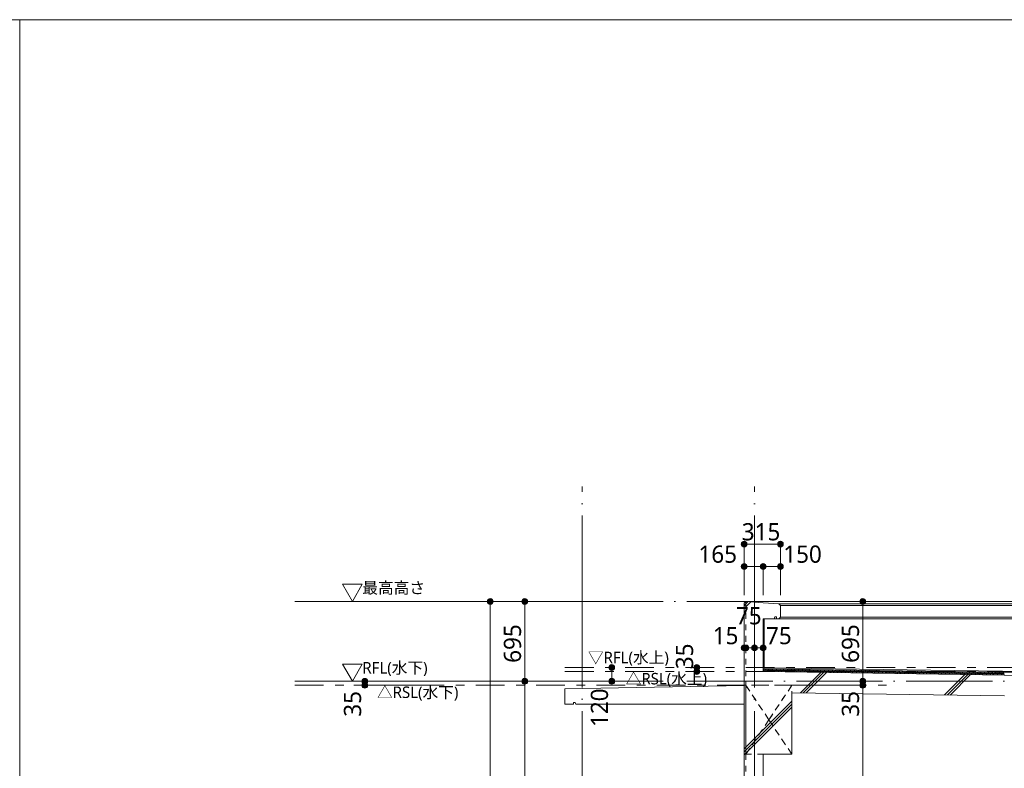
# Model space of a CAD drawing. Header units: millimetres. Extents: x 0 to 841, y 0 to 1188.
# Tile 27 of 98: x 421 to 592, y 449 to 579. Entities that reach past the tile are written whole.
import ezdxf
from ezdxf.xclip import XClip

# ---------------------------------------------------------------- set-up
doc = ezdxf.new("R2010")
doc.units = ezdxf.units.MM
doc.header["$MEASUREMENT"] = 0
doc.header["$XCLIPFRAME"] = 0
for name, pattern in [('Wipeout_Contour', [1000, 0, -1000]), ('二倍長一点鎖線', [10.5, 5, -2, 1.5, -2]), ('通り芯', [19, 15, -2, 0, -2]), ('ＪＷ点線１', [2, 1, -1])]:
    doc.linetypes.add(name, pattern=pattern)
for name, color, linetype, lineweight in [('0_ペン_番号__25', 7, 'Continuous', 15), ('0_ペン_番号__46', 7, 'Continuous', 13), ('壁-躯体_ペン_番号__141', 7, 'Continuous', 15), ('壁-躯体_ペン_番号__25', 7, 'Continuous', 15), ('壁-躯体_ペン_番号__27', 7, 'Continuous', 15), ('壁-躯体_ペン_番号__41', 7, 'Continuous', 13), ('寸法_ペン_番号__45', 7, 'Continuous', 13), ('寸法_ペン_番号__46', 7, 'Continuous', 13), ('屋根_ペン_番号__141', 7, 'Continuous', 15), ('梁_ペン_番号__30', 7, 'Continuous', 15), ('梁_ペン_番号__41', 7, 'Continuous', 13), ('解答用紙_1_01_2図中枠・表題欄_ペン_番号__7', 7, 'Continuous', 18), ('通り芯_ペン_番号__139', 8, 'Continuous', 5)]:
    doc.layers.add(name, color=color, linetype=linetype, lineweight=lineweight)
for name, color, linetype in [('壁-躯体', 7, 'Continuous'), ('寸法', 7, 'Continuous'), ('屋根', 7, 'Continuous'), ('梁', 7, 'Continuous')]:
    doc.layers.add(name, color=color, linetype=linetype)
for name, color, linetype, lineweight, true_color in [('壁-躯体_ペン_番号__169', 253, 'Continuous', 5, 0xaaaaaa), ('壁-躯体_ペン_番号__85', 251, 'Continuous', 5, 0x6a6a6a), ('壁-躯体_ペン_番号__87', 251, 'Continuous', 5, 0x6a6a6a), ('寸法_ペン_番号__85', 251, 'Continuous', 5, 0x6a6a6a), ('屋根_ペン_番号__161', 251, 'Continuous', 5, 0x6a6a6a), ('屋根_ペン_番号__169', 253, 'Continuous', 5, 0xaaaaaa), ('屋根_ペン_番号__174', 253, 'Continuous', 5, 0xaaaaaa), ('屋根_ペン_番号__90', 251, 'Continuous', 5, 0x6a6a6a), ('梁_ペン_番号__169', 253, 'Continuous', 5, 0xaaaaaa), ('線_ペン_番号__85', 251, 'Continuous', 5, 0x6a6a6a)]:
    doc.layers.add(name, color=color, linetype=linetype, lineweight=lineweight, true_color=true_color)
doc.styles.add('GENERATED_STYLE_1', font='meiryo.ttc')
pattern_1 = [(45, (716.405, 213.639), (-12.7279, 12.7279), []), (45, (716.15, 213.894), (-12.7279, 12.7279), []), (45, (715.896, 214.148), (-12.7279, 12.7279), [])]

# ---------------------------------------------------------------- blocks, each defined once
blk = doc.blocks.new('*X102')
at = {"layer": '屋根_ペン_番号__174', "color": 253, "linetype": 'Continuous', "lineweight": 5, "true_color": 0xaaaaaa}
for p, q in [((549.99, 465.63), (549.91, 465.95)), ((550.11, 466.1), (549.99, 465.63)), ((550.23, 465.63), (550.11, 466.1)), ((550.34, 466.1), (550.23, 465.63)), ((550.46, 465.62), (550.34, 466.1)), ((550.58, 466.1), (550.46, 465.62)), ((550.7, 465.62), (550.58, 466.1)), ((550.82, 466.09), (550.7, 465.62)), ((550.94, 465.61), (550.82, 466.09)), ((551.06, 466.09), (550.94, 465.61)), ((551.18, 465.61), (551.06, 466.09)), ((551.3, 466.09), (551.18, 465.61)), ((551.42, 465.61), (551.3, 466.09)), ((551.53, 466.08), (551.42, 465.61)), ((551.65, 465.6), (551.53, 466.08)), ((551.77, 466.08), (551.65, 465.6)), ((551.89, 465.6), (551.77, 466.08)), ((552.01, 466.08), (551.89, 465.6)), ((552.13, 465.6), (552.01, 466.08)), ((552.25, 466.07), (552.13, 465.6)), ((552.37, 465.59), (552.25, 466.07)), ((552.49, 466.07), (552.37, 465.59)), ((552.61, 465.59), (552.49, 466.07)), ((552.72, 466.07), (552.61, 465.59)), ((552.84, 465.59), (552.72, 466.07)), ((552.96, 466.06), (552.84, 465.59)), ((553.08, 465.58), (552.96, 466.06)), ((553.2, 466.06), (553.08, 465.58)), ((553.32, 465.58), (553.2, 466.06)), ((553.44, 466.06), (553.32, 465.58)), ((553.56, 465.58), (553.44, 466.06)), ((553.68, 466.05), (553.56, 465.58)), ((553.8, 465.57), (553.68, 466.05)), ((553.91, 466.05), (553.8, 465.57)), ((554.03, 465.57), (553.91, 466.05)), ((554.15, 466.04), (554.03, 465.57)), ((554.27, 465.57), (554.15, 466.04)), ((554.39, 466.04), (554.27, 465.57)), ((554.51, 465.56), (554.39, 466.04)), ((554.63, 466.04), (554.51, 465.56)), ((554.75, 465.56), (554.63, 466.04)), ((554.87, 466.03), (554.75, 465.56)), ((554.99, 465.56), (554.87, 466.03)), ((555.1, 466.03), (554.99, 465.56)), ((555.23, 465.55), (555.1, 466.03)), ((555.34, 466.03), (555.23, 465.55)), ((555.46, 465.55), (555.34, 466.03)), ((555.58, 466.02), (555.46, 465.55)), ((555.7, 465.55), (555.58, 466.02)), ((555.82, 466.02), (555.7, 465.55)), ((555.94, 465.54), (555.82, 466.02)), ((556.06, 466.02), (555.94, 465.54)), ((556.18, 465.54), (556.06, 466.02)), ((556.29, 466.01), (556.18, 465.54)), ((556.42, 465.54), (556.29, 466.01)), ((556.53, 466.01), (556.42, 465.54)), ((556.65, 465.53), (556.53, 466.01)), ((556.77, 466.01), (556.65, 465.53)), ((556.89, 465.53), (556.77, 466.01)), ((557.01, 466), (556.89, 465.53)), ((557.13, 465.53), (557.01, 466)), ((557.25, 466), (557.13, 465.53)), ((557.37, 465.52), (557.25, 466)), ((557.49, 466), (557.37, 465.52)), ((557.61, 465.52), (557.49, 466)), ((557.72, 465.99), (557.61, 465.52)), ((557.84, 465.52), (557.72, 465.99)), ((557.96, 465.99), (557.84, 465.52)), ((558.08, 465.51), (557.96, 465.99)), ((558.2, 465.99), (558.08, 465.51)), ((558.32, 465.51), (558.2, 465.99)), ((558.44, 465.98), (558.32, 465.51)), ((558.56, 465.51), (558.44, 465.98)), ((558.68, 465.98), (558.56, 465.51)), ((558.8, 465.5), (558.68, 465.98)), ((558.91, 465.98), (558.8, 465.5)), ((559.03, 465.5), (558.91, 465.98)), ((559.15, 465.97), (559.03, 465.5)), ((559.27, 465.5), (559.15, 465.97)), ((559.39, 465.97), (559.27, 465.5)), ((559.51, 465.49), (559.39, 465.97)), ((559.63, 465.97), (559.51, 465.49)), ((559.75, 465.49), (559.63, 465.97)), ((559.87, 465.96), (559.75, 465.49)), ((559.99, 465.49), (559.87, 465.96)), ((560.1, 465.96), (559.99, 465.49)), ((560.22, 465.48), (560.1, 465.96)), ((560.34, 465.96), (560.22, 465.48)), ((560.46, 465.48), (560.34, 465.96)), ((560.58, 465.95), (560.46, 465.48)), ((560.7, 465.48), (560.58, 465.95)), ((560.82, 465.95), (560.7, 465.48)), ((560.94, 465.47), (560.82, 465.95)), ((561.06, 465.95), (560.94, 465.47)), ((561.18, 465.47), (561.06, 465.95)), ((561.29, 465.94), (561.18, 465.47)), ((561.42, 465.47), (561.29, 465.94)), ((561.53, 465.94), (561.42, 465.47)), ((561.65, 465.46), (561.53, 465.94)), ((561.77, 465.94), (561.65, 465.46)), ((561.89, 465.46), (561.77, 465.94)), ((562.01, 465.93), (561.89, 465.46)), ((562.13, 465.45), (562.01, 465.93)), ((562.25, 465.93), (562.13, 465.45)), ((562.37, 465.45), (562.25, 465.93)), ((562.48, 465.93), (562.37, 465.45)), ((562.61, 465.45), (562.48, 465.93)), ((562.72, 465.92), (562.61, 465.45)), ((562.84, 465.44), (562.72, 465.92)), ((562.96, 465.92), (562.84, 465.44)), ((563.08, 465.44), (562.96, 465.92)), ((563.2, 465.92), (563.08, 465.44)), ((563.32, 465.44), (563.2, 465.92)), ((563.44, 465.91), (563.32, 465.44)), ((563.56, 465.43), (563.44, 465.91)), ((563.68, 465.91), (563.56, 465.43)), ((563.8, 465.43), (563.68, 465.91)), ((563.91, 465.91), (563.8, 465.43)), ((564.03, 465.43), (563.91, 465.91)), ((564.15, 465.9), (564.03, 465.43)), ((564.27, 465.42), (564.15, 465.9)), ((564.39, 465.9), (564.27, 465.42)), ((564.51, 465.42), (564.39, 465.9)), ((564.63, 465.9), (564.51, 465.42)), ((564.75, 465.42), (564.63, 465.9)), ((564.87, 465.89), (564.75, 465.42)), ((564.99, 465.41), (564.87, 465.89)), ((565.1, 465.89), (564.99, 465.41)), ((565.22, 465.41), (565.1, 465.89)), ((565.34, 465.89), (565.22, 465.41)), ((565.46, 465.41), (565.34, 465.89)), ((565.58, 465.88), (565.46, 465.41)), ((565.7, 465.4), (565.58, 465.88)), ((565.82, 465.88), (565.7, 465.4)), ((565.94, 465.4), (565.82, 465.88)), ((566.06, 465.87), (565.94, 465.4)), ((566.18, 465.4), (566.06, 465.87)), ((566.29, 465.87), (566.18, 465.4)), ((566.41, 465.39), (566.29, 465.87)), ((566.53, 465.87), (566.41, 465.39)), ((566.65, 465.39), (566.53, 465.87)), ((566.77, 465.86), (566.65, 465.39)), ((566.89, 465.39), (566.77, 465.86)), ((567.01, 465.86), (566.89, 465.39)), ((567.13, 465.38), (567.01, 465.86)), ((567.25, 465.86), (567.13, 465.38)), ((567.37, 465.38), (567.25, 465.86)), ((567.48, 465.85), (567.37, 465.38)), ((567.6, 465.38), (567.48, 465.85)), ((567.72, 465.85), (567.6, 465.38)), ((567.84, 465.37), (567.72, 465.85)), ((567.96, 465.85), (567.84, 465.37)), ((568.08, 465.37), (567.96, 465.85)), ((568.2, 465.84), (568.08, 465.37)), ((568.32, 465.37), (568.2, 465.84)), ((568.44, 465.84), (568.32, 465.37)), ((568.56, 465.36), (568.44, 465.84)), ((568.67, 465.84), (568.56, 465.36)), ((568.8, 465.36), (568.67, 465.84)), ((568.91, 465.83), (568.8, 465.36)), ((569.03, 465.36), (568.91, 465.83)), ((569.15, 465.83), (569.03, 465.36)), ((569.27, 465.35), (569.15, 465.83)), ((569.39, 465.83), (569.27, 465.35)), ((569.51, 465.35), (569.39, 465.83)), ((569.63, 465.82), (569.51, 465.35)), ((569.75, 465.35), (569.63, 465.82)), ((569.86, 465.82), (569.75, 465.35)), ((569.99, 465.34), (569.86, 465.82)), ((570.1, 465.82), (569.99, 465.34)), ((570.22, 465.34), (570.1, 465.82)), ((570.34, 465.81), (570.22, 465.34)), ((570.46, 465.34), (570.34, 465.81)), ((570.58, 465.81), (570.46, 465.34)), ((570.7, 465.33), (570.58, 465.81)), ((570.82, 465.81), (570.7, 465.33)), ((570.94, 465.33), (570.82, 465.81)), ((571.06, 465.8), (570.94, 465.33)), ((571.18, 465.33), (571.06, 465.8)), ((571.29, 465.8), (571.18, 465.33)), ((571.41, 465.32), (571.29, 465.8)), ((571.53, 465.8), (571.41, 465.32)), ((571.65, 465.32), (571.53, 465.8)), ((571.77, 465.79), (571.65, 465.32)), ((571.89, 465.32), (571.77, 465.79)), ((572.01, 465.79), (571.89, 465.32)), ((572.13, 465.31), (572.01, 465.79)), ((572.25, 465.79), (572.13, 465.31)), ((572.37, 465.31), (572.25, 465.79)), ((572.48, 465.78), (572.37, 465.31)), ((572.6, 465.31), (572.48, 465.78)), ((572.72, 465.78), (572.6, 465.31)), ((572.84, 465.3), (572.72, 465.78)), ((572.96, 465.78), (572.84, 465.3)), ((573.08, 465.3), (572.96, 465.78)), ((573.2, 465.77), (573.08, 465.3)), ((573.32, 465.3), (573.2, 465.77)), ((573.44, 465.77), (573.32, 465.3)), ((573.56, 465.29), (573.44, 465.77)), ((573.67, 465.77), (573.56, 465.29)), ((573.79, 465.29), (573.67, 465.77)), ((573.91, 465.76), (573.79, 465.29)), ((574.03, 465.28), (573.91, 465.76)), ((574.15, 465.76), (574.03, 465.28)), ((574.27, 465.28), (574.15, 465.76)), ((574.39, 465.76), (574.27, 465.28)), ((574.51, 465.28), (574.39, 465.76)), ((574.63, 465.75), (574.51, 465.28)), ((574.75, 465.27), (574.63, 465.75)), ((574.86, 465.75), (574.75, 465.27)), ((574.99, 465.27), (574.86, 465.75)), ((575.1, 465.75), (574.99, 465.27)), ((575.22, 465.27), (575.1, 465.75)), ((575.34, 465.74), (575.22, 465.27)), ((575.46, 465.26), (575.34, 465.74)), ((575.58, 465.74), (575.46, 465.26)), ((575.7, 465.26), (575.58, 465.74)), ((575.82, 465.74), (575.7, 465.26)), ((575.94, 465.26), (575.82, 465.74)), ((576.05, 465.73), (575.94, 465.26)), ((576.18, 465.25), (576.05, 465.73)), ((576.29, 465.73), (576.18, 465.25)), ((576.41, 465.25), (576.29, 465.73)), ((576.53, 465.73), (576.41, 465.25)), ((576.65, 465.25), (576.53, 465.73)), ((576.77, 465.72), (576.65, 465.25)), ((576.89, 465.24), (576.77, 465.72)), ((577.01, 465.72), (576.89, 465.24)), ((577.13, 465.24), (577.01, 465.72)), ((577.25, 465.71), (577.13, 465.24)), ((577.37, 465.24), (577.25, 465.71)), ((577.48, 465.71), (577.37, 465.24)), ((577.6, 465.23), (577.48, 465.71)), ((577.72, 465.71), (577.6, 465.23)), ((577.84, 465.23), (577.72, 465.71)), ((577.96, 465.7), (577.84, 465.23)), ((578.08, 465.23), (577.96, 465.7)), ((578.2, 465.7), (578.08, 465.23)), ((578.32, 465.22), (578.2, 465.7)), ((578.44, 465.7), (578.32, 465.22)), ((578.56, 465.22), (578.44, 465.7)), ((578.67, 465.69), (578.56, 465.22)), ((578.79, 465.22), (578.67, 465.69)), ((578.91, 465.69), (578.79, 465.22)), ((579.03, 465.21), (578.91, 465.69)), ((579.15, 465.69), (579.03, 465.21)), ((579.27, 465.21), (579.15, 465.69)), ((579.39, 465.68), (579.27, 465.21)), ((579.51, 465.21), (579.39, 465.68)), ((579.63, 465.68), (579.51, 465.21)), ((579.75, 465.2), (579.63, 465.68)), ((579.86, 465.68), (579.75, 465.2)), ((579.98, 465.2), (579.86, 465.68)), ((580.1, 465.67), (579.98, 465.2)), ((580.22, 465.2), (580.1, 465.67)), ((580.34, 465.67), (580.22, 465.2)), ((580.46, 465.19), (580.34, 465.67)), ((580.58, 465.67), (580.46, 465.19)), ((580.7, 465.19), (580.58, 465.67)), ((580.82, 465.66), (580.7, 465.19)), ((580.94, 465.19), (580.82, 465.66)), ((581.05, 465.66), (580.94, 465.19)), ((581.18, 465.18), (581.05, 465.66)), ((581.29, 465.66), (581.18, 465.18)), ((581.41, 465.18), (581.29, 465.66)), ((581.53, 465.65), (581.41, 465.18)), ((581.65, 465.18), (581.53, 465.65)), ((581.77, 465.65), (581.65, 465.18)), ((581.89, 465.17), (581.77, 465.65)), ((582.01, 465.65), (581.89, 465.17)), ((582.13, 465.17), (582.01, 465.65)), ((582.24, 465.64), (582.13, 465.17)), ((582.37, 465.17), (582.24, 465.64)), ((582.48, 465.64), (582.37, 465.17)), ((582.6, 465.16), (582.48, 465.64)), ((582.72, 465.64), (582.6, 465.16)), ((582.84, 465.16), (582.72, 465.64)), ((582.96, 465.63), (582.84, 465.16)), ((583.08, 465.16), (582.96, 465.63)), ((583.2, 465.63), (583.08, 465.16)), ((583.32, 465.15), (583.2, 465.63)), ((583.44, 465.63), (583.32, 465.15)), ((583.56, 465.15), (583.44, 465.63)), ((583.67, 465.62), (583.56, 465.15)), ((583.79, 465.15), (583.67, 465.62)), ((583.91, 465.62), (583.79, 465.15)), ((584.03, 465.14), (583.91, 465.62)), ((584.15, 465.62), (584.03, 465.14)), ((584.27, 465.14), (584.15, 465.62)), ((584.39, 465.61), (584.27, 465.14)), ((584.51, 465.14), (584.39, 465.61)), ((584.63, 465.61), (584.51, 465.14)), ((584.75, 465.13), (584.63, 465.61)), ((584.86, 465.61), (584.75, 465.13)), ((584.98, 465.13), (584.86, 465.61)), ((585.1, 465.6), (584.98, 465.13)), ((585.22, 465.13), (585.1, 465.6)), ((585.34, 465.6), (585.22, 465.13)), ((585.46, 465.12), (585.34, 465.6)), ((585.58, 465.6), (585.46, 465.12)), ((585.7, 465.12), (585.58, 465.6)), ((585.82, 465.59), (585.7, 465.12)), ((585.94, 465.11), (585.82, 465.59)), ((586.05, 465.59), (585.94, 465.11)), ((586.17, 465.11), (586.05, 465.59)), ((586.29, 465.59), (586.17, 465.11)), ((586.41, 465.11), (586.29, 465.59)), ((586.53, 465.58), (586.41, 465.11)), ((586.65, 465.1), (586.53, 465.58)), ((586.77, 465.58), (586.65, 465.1)), ((586.89, 465.1), (586.77, 465.58)), ((587.01, 465.58), (586.89, 465.1)), ((587.13, 465.1), (587.01, 465.58)), ((587.24, 465.57), (587.13, 465.1)), ((587.36, 465.09), (587.24, 465.57)), ((587.48, 465.57), (587.36, 465.09)), ((587.6, 465.09), (587.48, 465.57)), ((587.72, 465.57), (587.6, 465.09)), ((587.84, 465.09), (587.72, 465.57)), ((587.96, 465.56), (587.84, 465.09)), ((588.08, 465.08), (587.96, 465.56)), ((588.2, 465.56), (588.08, 465.08)), ((588.32, 465.08), (588.2, 465.56)), ((588.43, 465.56), (588.32, 465.08)), ((588.56, 465.08), (588.43, 465.56)), ((588.67, 465.55), (588.56, 465.08)), ((588.79, 465.07), (588.67, 465.55)), ((588.91, 465.55), (588.79, 465.07)), ((589.03, 465.07), (588.91, 465.55)), ((589.15, 465.54), (589.03, 465.07)), ((589.27, 465.07), (589.15, 465.54)), ((589.39, 465.54), (589.27, 465.07)), ((589.51, 465.06), (589.39, 465.54)), ((589.62, 465.54), (589.51, 465.06)), ((589.75, 465.06), (589.62, 465.54)), ((589.86, 465.53), (589.75, 465.06)), ((589.98, 465.06), (589.86, 465.53)), ((590.1, 465.53), (589.98, 465.06)), ((590.22, 465.05), (590.1, 465.53)), ((590.34, 465.53), (590.22, 465.05)), ((590.46, 465.05), (590.34, 465.53)), ((590.58, 465.52), (590.46, 465.05)), ((590.7, 465.05), (590.58, 465.52)), ((590.82, 465.52), (590.7, 465.05)), ((590.94, 465.04), (590.82, 465.52)), ((591.05, 465.52), (590.94, 465.04)), ((591.17, 465.04), (591.05, 465.52)), ((591.29, 465.51), (591.17, 465.04)), ((591.41, 465.04), (591.29, 465.51)), ((591.53, 465.51), (591.41, 465.04)), ((591.65, 465.03), (591.53, 465.51)), ((591.77, 465.51), (591.65, 465.03)), ((591.89, 465.03), (591.77, 465.51))]:
    blk.add_line(p, q, dxfattribs=at)
blk = doc.blocks.new('図面_8_8', base_point=(626.44, 313.24))
at = {"layer": '寸法', "linetype": 'Continuous', "lineweight": 0, "true_color": 0x000000}
for points in [[(546.11, 487.84), (546.14, 487.65), (546.25, 487.49), (546.41, 487.38), (546.61, 487.34), (546.8, 487.38), (546.96, 487.49), (547.07, 487.65), (547.11, 487.84), (547.07, 488.03), (546.96, 488.19), (546.8, 488.3), (546.61, 488.34), (546.41, 488.3), (546.25, 488.19), (546.14, 488.03)], [(552.41, 487.84), (552.44, 487.65), (552.55, 487.49), (552.71, 487.38), (552.91, 487.34), (553.1, 487.38), (553.26, 487.49), (553.37, 487.65), (553.41, 487.84), (553.37, 488.03), (553.26, 488.19), (553.1, 488.3), (552.91, 488.34), (552.71, 488.3), (552.55, 488.19), (552.44, 488.03)], [(546.11, 483.94), (546.14, 483.75), (546.25, 483.59), (546.41, 483.48), (546.61, 483.44), (546.8, 483.48), (546.96, 483.59), (547.07, 483.75), (547.11, 483.94), (547.07, 484.13), (546.96, 484.29), (546.8, 484.4), (546.61, 484.44), (546.41, 484.4), (546.25, 484.29), (546.14, 484.13)], [(549.41, 483.94), (549.44, 483.75), (549.55, 483.59), (549.71, 483.48), (549.91, 483.44), (550.1, 483.48), (550.26, 483.59), (550.37, 483.75), (550.41, 483.94), (550.37, 484.13), (550.26, 484.29), (550.1, 484.4), (549.91, 484.44), (549.71, 484.4), (549.55, 484.29), (549.44, 484.13)], [(552.41, 483.94), (552.44, 483.75), (552.55, 483.59), (552.71, 483.48), (552.91, 483.44), (553.1, 483.48), (553.26, 483.59), (553.37, 483.75), (553.41, 483.94), (553.37, 484.13), (553.26, 484.29), (553.1, 484.4), (552.91, 484.44), (552.71, 484.4), (552.55, 484.29), (552.44, 484.13)], [(501.91, 477.84), (501.94, 477.65), (502.05, 477.49), (502.21, 477.38), (502.41, 477.34), (502.6, 477.38), (502.76, 477.49), (502.87, 477.65), (502.91, 477.84), (502.87, 478.03), (502.76, 478.19), (502.6, 478.3), (502.41, 478.34), (502.21, 478.3), (502.05, 478.19), (501.94, 478.03)], [(507.91, 477.84), (507.94, 477.65), (508.05, 477.49), (508.21, 477.38), (508.41, 477.34), (508.6, 477.38), (508.76, 477.49), (508.87, 477.65), (508.91, 477.84), (508.87, 478.03), (508.76, 478.19), (508.6, 478.3), (508.41, 478.34), (508.21, 478.3), (508.05, 478.19), (507.94, 478.03)], [(566.74, 477.84), (566.78, 477.65), (566.88, 477.49), (567.05, 477.38), (567.24, 477.34), (567.43, 477.38), (567.59, 477.49), (567.7, 477.65), (567.74, 477.84), (567.7, 478.03), (567.59, 478.19), (567.43, 478.3), (567.24, 478.34), (567.05, 478.3), (566.88, 478.19), (566.78, 478.03)], [(523.05, 466.34), (523.09, 466.15), (523.2, 465.99), (523.36, 465.88), (523.55, 465.84), (523.74, 465.88), (523.91, 465.99), (524.02, 466.15), (524.05, 466.34), (524.02, 466.53), (523.91, 466.69), (523.74, 466.8), (523.55, 466.84), (523.36, 466.8), (523.2, 466.69), (523.09, 466.53)], [(537.86, 466.34), (537.9, 466.15), (538, 465.99), (538.17, 465.88), (538.36, 465.84), (538.55, 465.88), (538.71, 465.99), (538.82, 466.15), (538.86, 466.34), (538.82, 466.53), (538.71, 466.69), (538.55, 466.8), (538.36, 466.84), (538.17, 466.8), (538, 466.69), (537.9, 466.53)], [(537.86, 465.64), (537.9, 465.45), (538, 465.29), (538.17, 465.18), (538.36, 465.14), (538.55, 465.18), (538.71, 465.29), (538.82, 465.45), (538.86, 465.64), (538.82, 465.83), (538.71, 465.99), (538.55, 466.1), (538.36, 466.14), (538.17, 466.1), (538, 465.99), (537.9, 465.83)], [(480.07, 463.94), (480.11, 463.75), (480.22, 463.59), (480.38, 463.48), (480.57, 463.44), (480.76, 463.48), (480.92, 463.59), (481.03, 463.75), (481.07, 463.94), (481.03, 464.13), (480.92, 464.29), (480.76, 464.4), (480.57, 464.44), (480.38, 464.4), (480.22, 464.29), (480.11, 464.13)], [(480.07, 463.24), (480.11, 463.05), (480.22, 462.89), (480.38, 462.78), (480.57, 462.74), (480.76, 462.78), (480.92, 462.89), (481.03, 463.05), (481.07, 463.24), (481.03, 463.43), (480.92, 463.59), (480.76, 463.7), (480.57, 463.74), (480.38, 463.7), (480.22, 463.59), (480.11, 463.43)], [(507.91, 463.94), (507.94, 463.75), (508.05, 463.59), (508.21, 463.48), (508.41, 463.44), (508.6, 463.48), (508.76, 463.59), (508.87, 463.75), (508.91, 463.94), (508.87, 464.13), (508.76, 464.29), (508.6, 464.4), (508.41, 464.44), (508.21, 464.4), (508.05, 464.29), (507.94, 464.13)], [(523.05, 463.94), (523.09, 463.75), (523.2, 463.59), (523.36, 463.48), (523.55, 463.44), (523.74, 463.48), (523.91, 463.59), (524.02, 463.75), (524.05, 463.94), (524.02, 464.13), (523.91, 464.29), (523.74, 464.4), (523.55, 464.44), (523.36, 464.4), (523.2, 464.29), (523.09, 464.13)]]:
    blk.add_hatch(color=18, dxfattribs=at).paths.add_polyline_path(points)
at = {"layer": '壁-躯体_ペン_番号__25', "color": 7, "linetype": 'Continuous', "lineweight": 15}
for p, q in [((468.41, 477.84), (478.41, 477.84)), ((498.41, 477.84), (478.41, 477.84)), ((468.41, 463.94), (478.41, 463.94)), ((498.41, 463.94), (478.41, 463.94))]:
    blk.add_line(p, q, dxfattribs=at)
at = {"layer": '壁-躯体_ペン_番号__25', "color": 7, "linetype": 'Continuous', "lineweight": 15, "flags": 128}
for points in [[(478.41, 477.84), (480.14, 480.84), (476.67, 480.84)], [(478.41, 463.94), (480.14, 466.94), (476.67, 466.94)]]:
    blk.add_lwpolyline(points, close=True, dxfattribs=at)
at = {"layer": '寸法_ペン_番号__45', "color": 7, "linetype": 'Continuous', "lineweight": 13}
for centre in [(546.61, 487.84), (552.91, 487.84), (546.61, 483.94), (549.91, 483.94), (552.91, 483.94), (502.41, 477.84), (508.41, 477.84), (567.24, 477.84), (523.55, 466.34), (538.36, 466.34), (538.36, 465.64), (480.57, 463.94), (480.57, 463.24), (508.41, 463.94), (523.55, 463.94)]:
    blk.add_circle(centre, 0.5, dxfattribs=at)
at = {"layer": '寸法_ペン_番号__85', "color": 251, "linetype": 'Continuous', "lineweight": 5, "true_color": 0x6a6a6a}
for p, q in [((546.61, 482.84), (546.61, 487.34)), ((547.11, 487.84), (552.41, 487.84)), ((552.91, 482.84), (552.91, 487.34)), ((546.61, 478.94), (546.61, 483.44)), ((547.11, 483.94), (549.41, 483.94)), ((549.91, 478.94), (549.91, 483.44)), ((550.41, 483.94), (552.41, 483.94)), ((552.91, 478.94), (552.91, 483.44)), ((502.41, 214.14), (502.41, 477.34)), ((504.28, 477.84), (502.91, 477.84)), ((508.41, 464.44), (508.41, 477.34)), ((528.41, 477.84), (508.91, 477.84)), ((566.74, 477.84), (557.24, 477.84)), ((538.36, 465.64), (538.36, 466.34)), ((523.55, 464.44), (523.55, 465.84)), ((480.07, 463.94), (478.69, 463.94)), ((480.07, 463.24), (478.69, 463.24)), ((480.57, 463.24), (480.57, 463.94)), ((490.57, 463.94), (481.07, 463.94)), ((490.57, 463.24), (481.07, 463.24)), ((508.41, 402.04), (508.41, 463.44)), ((528.41, 463.94), (508.91, 463.94))]:
    blk.add_line(p, q, dxfattribs=at)
for p in [(546.61, 488.34), (552.91, 488.34), (546.61, 484.44), (549.91, 484.44), (552.91, 484.44), (501.91, 477.84), (507.91, 477.84), (567.74, 477.84), (507.91, 463.94)]:
    blk.add_point(p, dxfattribs=at)
at = {"layer": '屋根_ペン_番号__90', "color": 251, "linetype": 'Continuous', "lineweight": 5, "true_color": 0x6a6a6a}
for p, q in [((515.41, 462.64), (515.41, 459.94)), ((515.41, 459.94), (516.91, 459.94)), ((516.91, 460.24), (517.21, 460.24)), ((516.91, 459.94), (516.91, 460.24)), ((517.21, 460.24), (517.31, 459.94))]:
    blk.add_line(p, q, dxfattribs=at)
at = {"layer": '通り芯_ペン_番号__139', "color": 8, "linetype": '通り芯', "lineweight": 5}
for q in [(518.41, 497.84), (518.41, 158.64)]:
    blk.add_line((518.41, 477.84), q, dxfattribs=at)
at = {"layer": '0_ペン_番号__25', "color": 7, "linetype": 'Continuous', "lineweight": 15, "char_height": 2, "attachment_point": 4, "style": 'GENERATED_STYLE_1'}
for s, insert in [('\\A1;{\\pql;\\fMeiryo|b0|i0|c128|p0;\\W1.000000;▽\\fMeiryo|b0|i0|c128|p0;\\W1.000000;RFL(水上)}', (519.41, 467.86)), ('\\A1;{\\pql;\\fMeiryo|b0|i0|c128|p0;\\W1.000000;△RSL(水上)}', (525.99, 464.18)), ('\\A1;{\\pql;\\fMeiryo|b0|i0|c128|p0;\\W1.000000;△RSL(水下)}', (482.7, 461.81))]:
    blk.add_mtext(s, dxfattribs=dict(at, insert=insert))
at = {"layer": '0_ペン_番号__46', "color": 7, "linetype": 'Continuous', "lineweight": 13, "char_height": 2, "attachment_point": 1, "style": 'GENERATED_STYLE_1'}
for s, insert in [('\\A1;{\\pql;\\pt0;\\fMeiryo|b0|i0|c128|p0;\\W1.000000;最高高さ\\fMeiryo|b0|i0|c128|p0;\\W1.000000;}', (480.14, 481.22)), ('\\A1;{\\pql;\\pt0;\\fMeiryo|b0|i0|c128|p0;\\W1.000000;RFL(水下)\\fMeiryo|b0|i0|c128|p0;\\W1.000000;}', (480.14, 467.29))]:
    blk.add_mtext(s, dxfattribs=dict(at, insert=insert))
at = {"layer": '寸法_ペン_番号__46', "color": 7, "linetype": 'Continuous', "lineweight": 13, "char_height": 3, "attachment_point": 7, "style": 'GENERATED_STYLE_1'}
for s, insert, width in [('\\A1;{\\pql;\\fMeiryo|b0|i0|c128|p0;\\W1.000000;315}', (546.19, 488.44), 7.4531), ('\\A1;{\\pql;\\fMeiryo|b0|i0|c128|p0;\\W1.000000;165}', (538.65, 484.54), 7.4531), ('\\A1;{\\pql;\\fMeiryo|b0|i0|c128|p0;\\W1.000000;150}', (553.41, 484.54), 7.4531), ('\\A1;{\\pql;\\fMeiryo|b0|i0|c128|p0;\\W1.000000;15}', (541.14, 470.36), 4.9688)]:
    blk.add_mtext(s, dxfattribs=dict(at, insert=insert, width=width))
at = {"layer": '寸法_ペン_番号__46', "color": 7, "linetype": 'Continuous', "lineweight": 13, "char_height": 3, "attachment_point": 7, "rotation": 90, "style": 'GENERATED_STYLE_1'}
for s, insert, width in [('\\A1;{\\pql;\\fMeiryo|b0|i0|c128|p0;\\W1.000000;695}', (507.81, 467.16), 7.4531), ('\\A1;{\\pql;\\fMeiryo|b0|i0|c128|p0;\\W1.000000;695}', (566.64, 467.16), 7.4531), ('\\A1;{\\pql;\\fMeiryo|b0|i0|c128|p0;\\W1.000000;35}', (537.76, 466.05), 4.9688), ('\\A1;{\\pql;\\fMeiryo|b0|i0|c128|p0;\\W1.000000;35}', (479.97, 457.77), 4.9688), ('\\A1;{\\pql;\\fMeiryo|b0|i0|c128|p0;\\W1.000000;120}', (522.95, 455.99), 7.4531)]:
    blk.add_mtext(s, dxfattribs=dict(at, insert=insert, width=width))
at = {"color": 254, "linetype": 'Wipeout_Contour', "lineweight": 0, "ltscale": 2885.271213}
blk.add_wipeout([(546.61, 477.54), (546.61, 463.24), (546.91, 463.24), (546.91, 477.84)], dxfattribs=at).dxf.layer = '壁-躯体'
at = {"color": 254, "linetype": 'Wipeout_Contour', "lineweight": 0, "ltscale": 2895.137943}
blk.add_wipeout([(550.11, 474.84), (549.91, 474.84), (549.91, 466.12), (550.11, 466.11)], dxfattribs=at).dxf.layer = '壁-躯体'
at = {"layer": '壁-躯体_ペン_番号__169', "linetype": 'Continuous', "lineweight": 5, "true_color": 0xaaaaaa}
h = blk.add_hatch(dxfattribs=at)
h.set_pattern_fill('コンクリート_構造2_0008', color=253, style=0, pattern_type=2)
h.set_pattern_definition(pattern_1)
h.paths.add_polyline_path([(546.61, 477.54), (546.61, 463.24), (546.91, 463.24), (546.91, 477.84)])
at = {"color": 254, "linetype": 'Wipeout_Contour', "lineweight": 0, "ltscale": 10896.018928}
blk.add_wipeout([(546.91, 463.24), (549.91, 463.24), (549.91, 466.12), (549.91, 474.84), (550.11, 474.84), (551.85, 474.84), (551.95, 475.14), (552.25, 475.14), (552.25, 474.84), (552.64, 474.84), (552.91, 475.1), (552.91, 477.16), (552.62, 477.44), (549.91, 477.63), (546.91, 477.84)], dxfattribs=at).dxf.layer = '壁-躯体'
at = {"layer": '壁-躯体_ペン_番号__169', "linetype": 'Continuous', "lineweight": 5, "true_color": 0xaaaaaa}
h = blk.add_hatch(dxfattribs=at)
h.set_pattern_fill('コンクリート_構造2_0008', color=253, style=0, pattern_type=2)
h.set_pattern_definition(pattern_1)
h.paths.add_polyline_path([(546.91, 463.24), (549.91, 463.24), (549.91, 466.12), (549.91, 474.84), (550.11, 474.84), (551.85, 474.84), (551.95, 475.14), (552.25, 475.14), (552.25, 474.84), (552.64, 474.84), (552.91, 475.1), (552.91, 477.16), (552.62, 477.44), (549.91, 477.63), (546.91, 477.84)])
at = {"layer": '寸法', "linetype": 'Continuous', "lineweight": 0, "true_color": 0x000000}
for points in [[(546.11, 469.76), (546.14, 469.56), (546.25, 469.4), (546.41, 469.29), (546.61, 469.26), (546.8, 469.29), (546.96, 469.4), (547.07, 469.56), (547.11, 469.76), (547.07, 469.95), (546.96, 470.11), (546.8, 470.22), (546.61, 470.26), (546.41, 470.22), (546.25, 470.11), (546.14, 469.95)], [(546.41, 469.76), (546.44, 469.56), (546.55, 469.4), (546.71, 469.29), (546.91, 469.26), (547.1, 469.29), (547.26, 469.4), (547.37, 469.56), (547.41, 469.76), (547.37, 469.95), (547.26, 470.11), (547.1, 470.22), (546.91, 470.26), (546.71, 470.22), (546.55, 470.11), (546.44, 469.95)], [(547.91, 469.76), (547.94, 469.56), (548.05, 469.4), (548.21, 469.29), (548.41, 469.26), (548.6, 469.29), (548.76, 469.4), (548.87, 469.56), (548.91, 469.76), (548.87, 469.95), (548.76, 470.11), (548.6, 470.22), (548.41, 470.26), (548.21, 470.22), (548.05, 470.11), (547.94, 469.95)], [(549.41, 469.76), (549.44, 469.56), (549.55, 469.4), (549.71, 469.29), (549.91, 469.26), (550.1, 469.29), (550.26, 469.4), (550.37, 469.56), (550.41, 469.76), (550.37, 469.95), (550.26, 470.11), (550.1, 470.22), (549.91, 470.26), (549.71, 470.22), (549.55, 470.11), (549.44, 469.95)]]:
    blk.add_hatch(color=18, dxfattribs=at).paths.add_polyline_path(points)
at = {"layer": '壁-躯体_ペン_番号__27', "color": 7, "linetype": 'Continuous', "lineweight": 15}
for p, q in [((546.91, 477.84), (546.61, 477.54)), ((552.62, 477.44), (552.91, 477.16)), ((552.91, 477.16), (552.91, 475.1)), ((550.11, 474.84), (549.91, 474.84)), ((551.85, 474.84), (550.11, 474.84)), ((551.95, 475.14), (551.85, 474.84)), ((552.25, 475.14), (551.95, 475.14)), ((552.25, 475.14), (552.25, 474.84)), ((552.64, 474.84), (552.25, 474.84)), ((552.91, 475.1), (552.64, 474.84))]:
    blk.add_line(p, q, dxfattribs=at)
at = {"layer": '壁-躯体_ペン_番号__27', "color": 7, "linetype": 'Continuous', "lineweight": 15, "flags": 128}
blk.add_lwpolyline([(546.91, 477.84), (549.91, 477.63), (552.62, 477.44)], dxfattribs=at)
at = {"layer": '壁-躯体_ペン_番号__85', "color": 251, "linetype": '通り芯', "lineweight": 5, "true_color": 0x6a6a6a}
blk.add_line((498.41, 477.84), (784.48, 477.84), dxfattribs=at)
at = {"layer": '壁-躯体_ペン_番号__87', "color": 251, "linetype": 'Continuous', "lineweight": 5, "true_color": 0x6a6a6a}
for p, q in [((546.91, 477.84), (716.41, 477.84)), ((552.62, 477.44), (715.05, 477.44)), ((552.91, 477.16), (712.11, 477.16)), ((551.85, 474.84), (552.25, 474.84)), ((552.64, 474.84), (711.97, 474.84)), ((552.91, 475.1), (711.91, 475.1))]:
    blk.add_line(p, q, dxfattribs=at)
at = {"layer": '寸法_ペン_番号__45', "color": 7, "linetype": 'Continuous', "lineweight": 13}
for centre in [(546.61, 469.76), (546.91, 469.76), (548.41, 469.76), (549.91, 469.76)]:
    blk.add_circle(centre, 0.5, dxfattribs=at)
at = {"layer": '寸法_ペン_番号__85', "color": 251, "linetype": 'Continuous', "lineweight": 5, "true_color": 0x6a6a6a}
for p, q in [((546.61, 469.76), (546.61, 469.76)), ((547.41, 469.76), (547.91, 469.76)), ((548.91, 469.76), (549.41, 469.76))]:
    blk.add_line(p, q, dxfattribs=at)
at = {"layer": '通り芯_ペン_番号__139', "color": 8, "linetype": '通り芯', "lineweight": 5}
blk.add_line((548.41, 477.84), (548.41, 497.84), dxfattribs=at)
at = {"layer": '寸法_ペン_番号__46', "color": 7, "linetype": 'Continuous', "lineweight": 13, "char_height": 3, "width": 4.9688, "attachment_point": 7, "style": 'GENERATED_STYLE_1'}
for insert in [(545.17, 473.81), (550.41, 470.36)]:
    blk.add_mtext('\\A1;{\\pql;\\fMeiryo|b0|i0|c128|p0;\\W1.000000;75}', dxfattribs=dict(at, insert=insert))
at = {"color": 254, "linetype": 'Wipeout_Contour', "lineweight": 0, "ltscale": 3497.922805}
blk.add_wipeout([(546.61, 463.24), (546.61, 400.84), (546.91, 400.84), (546.91, 451.24), (546.91, 463.24)], dxfattribs=at).dxf.layer = '壁-躯体'
at = {"color": 254, "linetype": 'Wipeout_Contour', "lineweight": 0, "ltscale": 3146.254289}
blk.add_wipeout([(550.11, 466.31), (550.11, 466.11), (714.71, 463.76), (714.71, 463.96)], dxfattribs=at).dxf.layer = '屋根'
at = {"layer": '壁-躯体_ペン_番号__169', "linetype": 'Continuous', "lineweight": 5, "true_color": 0xaaaaaa}
h = blk.add_hatch(dxfattribs=at)
h.set_pattern_fill('コンクリート_構造2_0008', color=253, style=0, pattern_type=2)
h.set_pattern_definition(pattern_1)
h.paths.add_polyline_path([(546.61, 463.24), (546.61, 400.84), (546.91, 400.84), (546.91, 451.24), (546.91, 463.24)])
at = {"color": 254, "linetype": 'Wipeout_Contour', "lineweight": 0, "ltscale": 12497.50396}
blk.add_wipeout([(549.91, 463.24), (554.91, 463.24), (554.91, 461.95), (591.91, 461.42), (591.91, 463.24), (598.91, 463.24), (598.91, 461.32), (649.91, 460.59), (649.91, 463.24), (656.91, 463.24), (656.91, 460.49), (709.91, 459.73), (709.91, 463.24), (714.91, 463.24), (714.91, 463.26), (549.91, 465.62)], dxfattribs=at).dxf.layer = '屋根'
at = {"layer": '屋根_ペン_番号__169', "linetype": 'Continuous', "lineweight": 5, "true_color": 0xaaaaaa}
h = blk.add_hatch(dxfattribs=at)
h.set_pattern_fill('コンクリート_構造2_0008', color=253, style=0, pattern_type=2)
h.set_pattern_definition(pattern_1)
h.paths.add_polyline_path([(549.91, 463.24), (554.91, 463.24), (554.91, 461.95), (591.91, 461.42), (591.91, 463.24), (598.91, 463.24), (598.91, 461.32), (649.91, 460.59), (649.91, 463.24), (656.91, 463.24), (656.91, 460.49), (709.91, 459.73), (709.91, 463.24), (714.91, 463.24), (714.91, 463.26), (549.91, 465.62)])
at = {"layer": '寸法_ペン_番号__46', "color": 7, "linetype": 'Continuous', "lineweight": 13, "insert": (566.64, 457.77), "char_height": 3, "width": 4.9688, "attachment_point": 7, "rotation": 90, "style": 'GENERATED_STYLE_1'}
blk.add_mtext('\\A1;{\\pql;\\fMeiryo|b0|i0|c128|p0;\\W1.000000;35}', dxfattribs=at)
at = {"color": 254, "linetype": 'Wipeout_Contour', "lineweight": 0, "ltscale": 2778.897235}
blk.add_wipeout([(546.91, 451.24), (546.91, 400.84), (549.91, 400.84), (549.91, 451.24)], dxfattribs=at).dxf.layer = '壁-躯体'
at = {"layer": '壁-躯体_ペン_番号__169', "linetype": 'Continuous', "lineweight": 5, "true_color": 0xaaaaaa}
h = blk.add_hatch(dxfattribs=at)
h.set_pattern_fill('コンクリート_構造2_0008', color=253, style=0, pattern_type=2)
h.set_pattern_definition(pattern_1)
h.paths.add_polyline_path([(546.91, 451.24), (546.91, 400.84), (549.91, 400.84), (549.91, 451.24)])
at = {"color": 254, "linetype": 'Wipeout_Contour', "lineweight": 0, "ltscale": 4718.562295}
blk.add_wipeout([(550.11, 466.11), (549.91, 466.12), (549.91, 465.62), (714.91, 463.26), (714.91, 463.76), (714.71, 463.76)], dxfattribs=at).dxf.layer = '屋根'
at = {"layer": '寸法', "linetype": 'Continuous', "lineweight": 0, "true_color": 0x000000}
for points in [[(566.74, 463.94), (566.78, 463.75), (566.88, 463.59), (567.05, 463.48), (567.24, 463.44), (567.43, 463.48), (567.59, 463.59), (567.7, 463.75), (567.74, 463.94), (567.7, 464.13), (567.59, 464.29), (567.43, 464.4), (567.24, 464.44), (567.05, 464.4), (566.88, 464.29), (566.78, 464.13)], [(566.74, 463.24), (566.78, 463.05), (566.88, 462.89), (567.05, 462.78), (567.24, 462.74), (567.43, 462.78), (567.59, 462.89), (567.7, 463.05), (567.74, 463.24), (567.7, 463.43), (567.59, 463.59), (567.43, 463.7), (567.24, 463.74), (567.05, 463.7), (566.88, 463.59), (566.78, 463.43)]]:
    blk.add_hatch(color=18, dxfattribs=at).paths.add_polyline_path(points)
at = {"layer": '壁-躯体_ペン_番号__27', "color": 7, "linetype": 'Continuous', "lineweight": 15}
blk.add_line((550.11, 474.84), (550.11, 466.31), dxfattribs=at)
at = {"layer": '壁-躯体_ペン_番号__27', "color": 7, "linetype": 'Continuous', "lineweight": 15, "flags": 128}
blk.add_lwpolyline([(549.91, 474.84), (549.91, 466.12), (549.91, 465.62)], dxfattribs=at)
at = {"layer": '寸法_ペン_番号__45', "color": 7, "linetype": 'Continuous', "lineweight": 13}
for centre in [(567.24, 463.94), (567.24, 463.24)]:
    blk.add_circle(centre, 0.5, dxfattribs=at)
at = {"layer": '寸法_ペン_番号__85', "color": 251, "linetype": 'Continuous', "lineweight": 5, "true_color": 0x6a6a6a}
for p, q in [((567.24, 464.44), (567.24, 477.34)), ((566.74, 463.94), (557.24, 463.94)), ((566.74, 463.24), (557.24, 463.24)), ((567.24, 463.24), (567.24, 463.44)), ((567.24, 402.04), (567.24, 462.74))]:
    blk.add_line(p, q, dxfattribs=at)
for p in [(567.74, 463.94), (567.74, 463.24)]:
    blk.add_point(p, dxfattribs=at)
at = {"layer": '線_ペン_番号__85', "color": 251, "linetype": '二倍長一点鎖線', "lineweight": 5, "true_color": 0x6a6a6a}
for p, q in [((515.41, 466.34), (784.48, 466.34)), ((515.41, 465.64), (784.48, 465.64))]:
    blk.add_line(p, q, dxfattribs=at)
at = {"layer": '壁-躯体', "color": 7, "linetype": 'Continuous', "lineweight": 5}
blk.add_blockref('*X102', (0, 0), dxfattribs=at)
at = {"color": 254, "linetype": 'Wipeout_Contour', "lineweight": 0, "ltscale": 2863.80782}
blk.add_wipeout([(546.91, 451.24), (554.91, 451.24), (554.91, 463.24), (546.91, 463.24)], dxfattribs=at).dxf.layer = '梁'
at = {"layer": '梁_ペン_番号__169', "linetype": 'Continuous', "lineweight": 5, "true_color": 0xaaaaaa}
h = blk.add_hatch(dxfattribs=at)
h.set_pattern_fill('コンクリート_構造2_0008', color=253, style=0, pattern_type=2)
h.set_pattern_definition(pattern_1)
h.paths.add_polyline_path([(546.91, 451.24), (554.91, 451.24), (554.91, 463.24), (546.91, 463.24)])
at = {"layer": '壁-躯体_ペン_番号__141', "color": 7, "linetype": 'ＪＷ点線１', "lineweight": 15}
blk.add_line((546.91, 477.84), (546.91, 463.24), dxfattribs=at)
at = {"layer": '壁-躯体_ペン_番号__141', "color": 7, "linetype": 'Continuous', "lineweight": 15}
for p, q in [((546.61, 463.24), (546.61, 400.84)), ((549.91, 451.24), (549.91, 400.84))]:
    blk.add_line(p, q, dxfattribs=at)
at = {"layer": '壁-躯体_ペン_番号__27', "color": 7, "linetype": 'Continuous', "lineweight": 15}
blk.add_line((546.61, 477.54), (546.61, 463.24), dxfattribs=at)
at = {"layer": '壁-躯体_ペン_番号__41', "color": 7, "linetype": 'ＪＷ点線１', "lineweight": 13}
blk.add_line((546.91, 451.24), (546.91, 400.84), dxfattribs=at)
at = {"layer": '壁-躯体_ペン_番号__85', "color": 251, "linetype": '通り芯', "lineweight": 5, "true_color": 0x6a6a6a}
blk.add_line((498.41, 463.94), (784.48, 463.94), dxfattribs=at)
at = {"layer": '屋根_ペン_番号__141', "color": 7, "linetype": 'Continuous', "lineweight": 15}
for p, q in [((550.11, 466.31), (714.71, 463.96)), ((549.91, 465.62), (714.91, 463.26)), ((554.91, 461.95), (591.91, 461.42))]:
    blk.add_line(p, q, dxfattribs=at)
at = {"layer": '屋根_ペン_番号__161', "color": 251, "linetype": 'Continuous', "lineweight": 5, "true_color": 0x6a6a6a, "flags": 128}
blk.add_lwpolyline([(549.91, 466.12), (550.11, 466.11), (714.71, 463.76), (714.91, 463.76)], dxfattribs=at)
at = {"layer": '屋根_ペン_番号__90', "color": 251, "linetype": 'Continuous', "lineweight": 5, "true_color": 0x6a6a6a}
for p, q in [((546.61, 463.23), (515.41, 462.64)), ((517.31, 459.94), (546.61, 459.94))]:
    blk.add_line(p, q, dxfattribs=at)
at = {"layer": '梁_ペン_番号__30', "color": 7, "linetype": 'Continuous', "lineweight": 15}
for p, q in [((546.91, 463.24), (546.91, 451.24)), ((554.91, 461.95), (554.91, 451.24)), ((554.91, 451.24), (549.91, 451.24))]:
    blk.add_line(p, q, dxfattribs=at)
at = {"layer": '梁_ペン_番号__41', "color": 7, "linetype": 'ＪＷ点線１', "lineweight": 13}
for p, q in [((546.91, 463.24), (550.91, 457.24)), ((554.91, 463.24), (546.91, 463.24)), ((546.91, 463.24), (546.91, 451.24)), ((550.91, 457.24), (546.91, 463.24)), ((554.91, 463.24), (550.91, 457.24)), ((550.91, 457.24), (554.91, 463.24)), ((554.91, 451.24), (554.91, 463.24)), ((550.91, 457.24), (546.91, 451.24)), ((546.91, 451.24), (550.91, 457.24)), ((554.91, 451.24), (550.91, 457.24)), ((550.91, 457.24), (554.91, 451.24)), ((546.91, 451.24), (554.91, 451.24))]:
    blk.add_line(p, q, dxfattribs=at)
at = {"layer": '線_ペン_番号__85', "color": 251, "linetype": '二倍長一点鎖線', "lineweight": 5, "true_color": 0x6a6a6a}
blk.add_line((468.41, 463.24), (572.91, 463.24), dxfattribs=at)
at = {"layer": '通り芯_ペン_番号__139', "color": 8, "linetype": '通り芯', "lineweight": 5}
blk.add_line((548.41, 477.84), (548.41, 158.64), dxfattribs=at)
blk = doc.blocks.new('図面_9_1', base_point=(-3958.95, -536.96))
at = {"layer": '解答用紙_1_01_2図中枠・表題欄_ペン_番号__7', "color": 7, "linetype": 'Continuous', "lineweight": 18, "ltscale": 0.01}
blk.add_line((420.5, 579.15), (420.5, 34.95), dxfattribs=at)
at = {"layer": '解答用紙_1_01_2図中枠・表題欄_ペン_番号__7', "color": 7, "linetype": 'Continuous', "lineweight": 18, "ltscale": 0.01, "flags": 128}
blk.add_lwpolyline([(21.03, 579.15), (819.98, 579.15), (819.98, 14.85), (21.03, 14.85)], close=True, dxfattribs=at)

msp = doc.modelspace()

# ---------------------------------------------------------------- block references
at = {"color": 7, "linetype": 'Continuous', "lineweight": 5}
ref = msp.add_blockref('図面_8_8', (626.44, 313.24), dxfattribs=at)
XClip(ref).set_block_clipping_path([(468.4052197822, 128.6389556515), (784.4786619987, 497.8389557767)])

# ---------------------------------------------------------------- next in the draw order: block references
at = {"color": 7, "linetype": 'Continuous', "lineweight": 15}
ref = msp.add_blockref('図面_9_1', (-3958.95, -536.96), dxfattribs=at)
XClip(ref).set_block_clipping_path([(0, 0), (841, 1188)])

doc.saveas('drawing.dxf')
